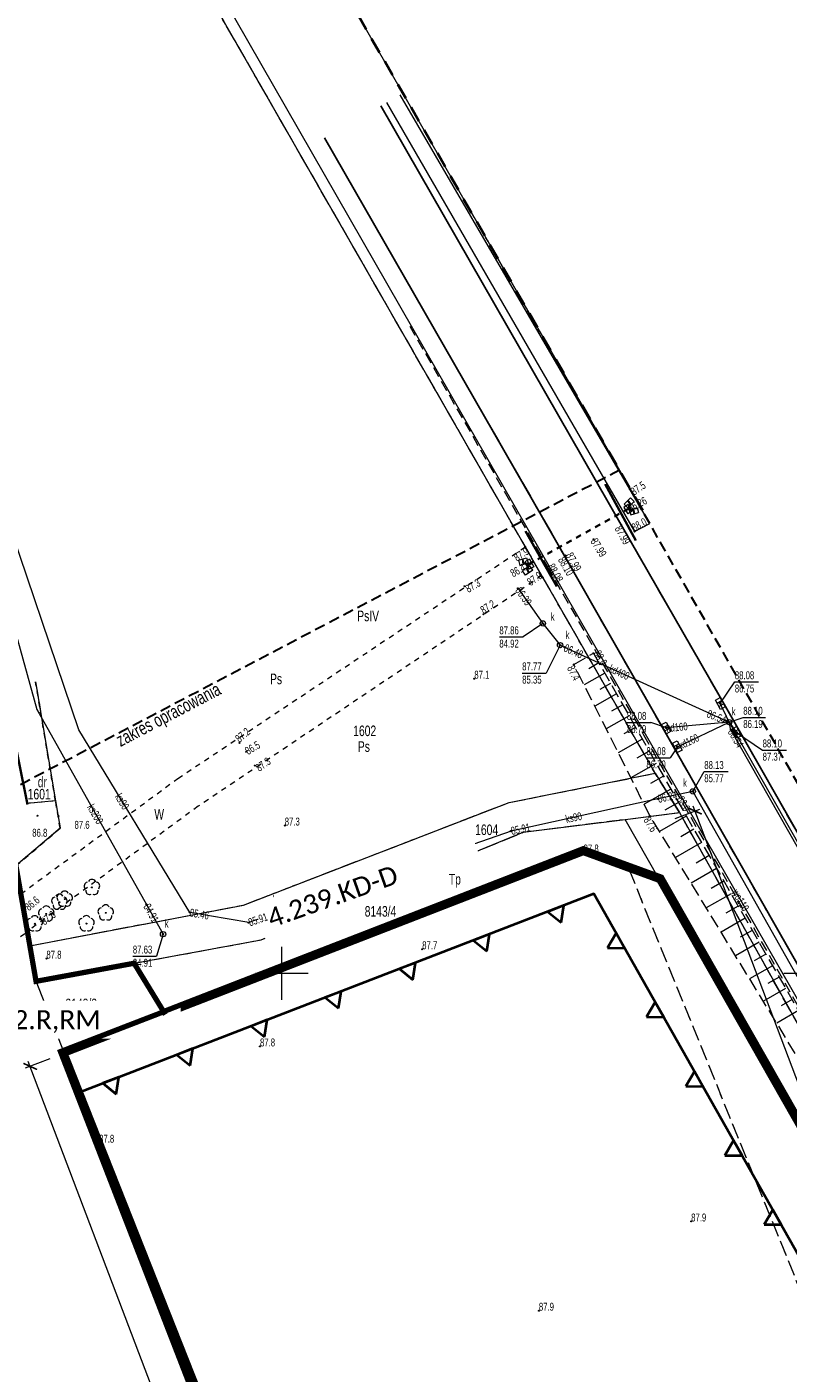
# Model space of a CAD drawing. Header units: millimetres. Extents: x 7429307 to 7429818, y 5776631 to 5777293.
# Tile 11 of 15: x 7429376 to 7429448, y 5777012 to 5777140. Entities that reach past the tile are written whole.
import ezdxf
from ezdxf.enums import TextEntityAlignment as Align

# ---------------------------------------------------------------- set-up
doc = ezdxf.new("R2010")
doc.units = ezdxf.units.MM
for name, pattern in [('1', [0]), ('2', [1.5, 1, -0.5]), ('2_1', [0]), ('2_OTKC', [1.5, 1, -0.5]), ('2_OTKJ', [2, 1.5, -0.5]), ('2_OTKK', [0]), ('2_OTKR', [0]), ('2_OTRK', [1.75, 1.25, -0.5]), ('2_OTRKG', [1.75, 1.25, -0.5]), ('3_SUKP', [0]), ('3_SUWP', [0]), ('GAO', [2.5, 1.5, -1]), ('GAZ', [2.5, 1, -0.4, 0.17, -0.35, 0.18, -0.4]), ('GUK', [2, 1.5, -0.5]), ('GUZ', [1, 0.5, -0.5])]:
    doc.linetypes.add(name, pattern=pattern)
for name, color, linetype, lineweight in [('0_MPZP', 212, 'Continuous', 40), ('0_wymiarowanie', 7, 'Continuous', 13), ('DZIALKI_L_0', 7, '1', 18), ('LINIE_L_0', 5, '2', 30), ('LINIE_L_1', 7, '1', 15), ('NUMERY_DZIALEK_T_0', 7, 'Continuous', 20), ('OPISY_T_0', 5, 'Continuous', 18), ('OTD_L_12', 7, 'Continuous', 18), ('OTK_L_0', 7, '2_OTKJ', 18), ('OTK_L_1', 7, '2_OTKK', 25), ('OTK_L_2', 7, '2_OTKC', 18), ('OTK_L_5', 7, 'Continuous', 18), ('OTK_L_8', 7, 'Continuous', 35), ('OTO_L_0', 7, 'Continuous', 35), ('OTR_L_1', 7, '2_OTRK', 18), ('OTR_T_0', 7, 'Continuous', 18), ('OTR_T_1', 7, 'Continuous', 18), ('SUWP_E_T_0', 5, 'Continuous', 0), ('SUWP_L_0', 5, '3_SUWP', 18)]:
    doc.layers.add(name, color=color, linetype=linetype, lineweight=lineweight)
for name, color, linetype, lineweight, true_color in [('0_ROZGRANICZAJACE', 7, '2', 35, 0x2f740a), ('GRANICE_L_0', 7, 'GAO', 40, 0x008000), ('KONTURY_L_0', 7, 'GUK', 18, 0x24bc24), ('NUMERY_KONTUROW_T_0', 7, 'Continuous', 20, 0x24bc24), ('NUMERY_UZYTKOW_T_0', 7, 'Continuous', 20, 0x008000), ('OTZ_T_0', 7, 'Continuous', 18, 0x008000), ('SUK_E_T_4', 7, 'Continuous', 0, 0x803300), ('SUK_T_1', 7, 'Continuous', 18, 0x803300), ('SUK_T_3', 7, 'Continuous', 18, 0x803300), ('SUKP_E_T_0', 7, 'Continuous', 0, 0x803300), ('SUKP_L_0', 7, '3_SUKP', 18, 0x803300), ('SUKR_T_0', 7, 'Continuous', 18, 0x803300), ('UZYTKI_L_0', 7, 'GUZ', 18, 0x008000)]:
    doc.layers.add(name, color=color, linetype=linetype, lineweight=lineweight, true_color=true_color)
doc.styles.add('BVP_arial', font='arial.ttf')
doc.styles.get("Standard").update_dxf_attribs({"font": 'arial.ttf'})
doc.dimstyles.new('instalacje BVP_500', dxfattribs={"dimtxt": 2, "dimasz": 1, "dimexe": 0.5, "dimexo": 1, "dimgap": 0.35, "dimtad": 1, "dimdec": 1, "dimzin": 1, "dimdsep": 46, "dimtxsty": 'BVP_arial', "dimblk": 'ARCHTICK', "dimcen": 0, "dimdle": 0.5, "dimclrd": 256, "dimclre": 256, "dimclrt": 256, "dimaunit": 1, "dimadec": 1, "dimazin": 0, "dimtfac": 1, "dimtofl": 0, "dimtmove": 1, "dimatfit": 3, "dimfxl": 2, "dimfxlon": 1, "dimtolj": 1, "dimlwd": 5, "dimlwe": 13, "dimarcsym": 0})

# ---------------------------------------------------------------- blocks, each defined once
blk = doc.blocks.new('linia zabudowy')
at = {"layer": '0_MPZP', "linetype": 'Continuous'}
blk.add_lwpolyline([(114.05, -295.04), (199.06, -246.69), (50.1, 15.15), (1.45, -3.73)], dxfattribs=at)
for points in [[(46.99, 12.44), (47.24, 14.04), (45.73, 13.46)], [(39.98, 9.72), (40.23, 11.32), (38.72, 10.73)], [(51.39, 10.05), (53, 10.04), (52.2, 11.45)], [(32.97, 7), (33.21, 8.6), (31.71, 8.01)], [(25.96, 4.28), (26.2, 5.88), (24.7, 5.29)], [(55.11, 3.52), (56.72, 3.51), (55.92, 4.91)], [(18.95, 1.56), (19.19, 3.16), (17.68, 2.57)], [(11.93, -1.16), (12.18, 0.44), (10.67, -0.15)], [(4.92, -3.88), (5.17, -2.28), (3.66, -2.87)], [(58.83, -3.02), (60.44, -3.03), (59.64, -1.62)], [(62.54, -9.56), (64.16, -9.57), (63.36, -8.16)], [(66.26, -16.09), (67.88, -16.1), (67.08, -14.7)]]:
    blk.add_lwpolyline(points, close=True, dxfattribs=at)
blk = doc.blocks.new('_ArchTick')
at = {"color": 0, "linetype": 'ByBlock', "const_width": 0.15}
blk.add_lwpolyline([(-0.5, -0.5), (0.5, 0.5)], dxfattribs=at)
blk = doc.blocks.new('*D14')
at = {"layer": '0_wymiarowanie', "lineweight": 13}
for p, q in [((7429378.06, 5777041.9), (7429375.72, 5777041.01)), ((7429407.5, 5776964.24), (7429405.16, 5776963.36))]:
    blk.add_line(p, q, dxfattribs=at)
at = {"layer": '0_wymiarowanie', "lineweight": 5}
blk.add_line((7429405.81, 5776963.07), (7429376.01, 5777041.66), dxfattribs=at)
at = {"layer": 'Defpoints', "color": 0}
for p in [(7429379.44, 5777042.42), (7429376.19, 5777041.19), (7429415.53, 5776967.29)]:
    blk.add_point(p, dxfattribs=at)
at = {"layer": '0_wymiarowanie', "lineweight": 5}
for p, rotation in [((7429376.19, 5777041.19), 110.7639491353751), ((7429405.63, 5776963.53), 290.7639491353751)]:
    blk.add_blockref('_ArchTick', p, dxfattribs=dict(at, rotation=rotation))
at = {"layer": '0_wymiarowanie', "insert": (7429392.19, 5777002.85), "char_height": 2, "attachment_point": 5, "rotation": 290.7639, "style": 'BVP_arial'}
blk.add_mtext('\\A1;83.0', dxfattribs=at)
blk = doc.blocks.new('*D22')
at = {"layer": '0_wymiarowanie', "lineweight": 5}
blk.add_line((7429468.8, 5776986.95), (7429438.91, 5777065.81), dxfattribs=at)
at = {"layer": '0_wymiarowanie', "lineweight": 13}
for p, q in [((7429437.22, 5777064.64), (7429439.55, 5777065.52)), ((7429466.76, 5776986.71), (7429469.09, 5776987.59))]:
    blk.add_line(p, q, dxfattribs=at)
at = {"layer": 'Defpoints', "color": 0}
for p in [(7429439.09, 5777065.35), (7429425.48, 5777060.19), (7429455.02, 5776982.26)]:
    blk.add_point(p, dxfattribs=at)
at = {"layer": '0_wymiarowanie', "lineweight": 5}
for p, rotation in [((7429439.09, 5777065.35), 110.7606294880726), ((7429468.63, 5776987.42), 290.7606294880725)]:
    blk.add_blockref('_ArchTick', p, dxfattribs=dict(at, rotation=rotation))
at = {"layer": '0_wymiarowanie', "insert": (7429455.14, 5777026.87), "char_height": 2, "attachment_point": 5, "rotation": 290.7606, "style": 'BVP_arial'}
blk.add_mtext('\\A1;83.3', dxfattribs=at)
blk = doc.blocks.new('3_OTRN')
at = {"linetype": 'Continuous'}
blk.add_circle((0, 0), 0.045, dxfattribs=at)
blk = doc.blocks.new('3_OTRS')
at = {"linetype": 'Continuous'}
blk.add_circle((0, 0), 0.045, dxfattribs=at)
blk = doc.blocks.new('3_OTZL')
at = {"linetype": 'Continuous'}
blk.add_circle((0, 0), 0.045, dxfattribs=at)
for centre, start, end in [((-0.36, 0.12), 102.1445, 221.86), ((0, 0.38), 30.1401, 149.8599), ((0.36, 0.12), 318.14, 77.8555), ((-0.22, -0.3), 174.1482, 293.8542), ((0.22, -0.3), 246.1458, 5.8518)]:
    blk.add_arc(centre, 0.375, start, end, dxfattribs=at)
blk = doc.blocks.new('4_SUKK')
at = {"linetype": 'Continuous'}
for p, q in [((-0.5, -0.25), (-0.5, 0.25)), ((-0.5, 0.25), (0.5, 0.25)), ((-0.175, 0.25), (-0.175, -0.25)), ((0.175, 0.25), (0.175, -0.25)), ((0.5, 0.25), (0.5, -0.25)), ((0.5, -0.25), (-0.5, -0.25))]:
    blk.add_line(p, q, dxfattribs=at)
blk = doc.blocks.new('4_SUKS')
at = {"linetype": 'Continuous'}
blk.add_circle((0, 0), 0.25, dxfattribs=at)
blk = doc.blocks.new('4_SUPS')
at = {"linetype": 'Continuous'}
blk.add_circle((0, 0), 0.0625, dxfattribs=at)
blk = doc.blocks.new('mapa')
at = {"layer": 'DZIALKI_L_0', "linetype": '1'}
for p, q in [((-217.76, 359.81), (-346.12, 583.56)), ((-218.95, 384.66), (-252.44, 442.95)), ((-276.4, 368.48), (-274.5, 357.2)), ((-231.58, 357.05), (-217.76, 359.81)), ((-217.76, 359.81), (-215.45, 356.1)), ((-274.5, 357.2), (-277.23, 356.95)), ((-274.5, 357.2), (-274.07, 354.61)), ((-256.71, 347.35), (-231.58, 357.05)), ((-230.27, 354.23), (-220.62, 355.45)), ((-220.62, 355.45), (-215.45, 356.1)), ((-217.37, 349.73), (-220.62, 355.45)), ((-215.45, 356.1), (-151.28, 241.19)), ((-274.07, 354.61), (-278.25, 351.06)), ((-255.06, 344.05), (-230.27, 354.23)), ((-264.11, 336.99), (-224.5, 352.28)), ((-224.5, 352.28), (-217.37, 349.73)), ((-278.25, 351.06), (-276.93, 343.49)), ((-217.37, 349.73), (-68.5, 88.45)), ((-276.93, 343.49), (-256.71, 347.35)), ((-267.07, 341.84), (-255.06, 344.05)), ((-276.93, 343.49), (-276.35, 340.13)), ((-276.35, 340.13), (-267.07, 341.84)), ((-264.11, 336.99), (-267.07, 341.84)), ((-273.65, 333.31), (-276.35, 340.13)), ((-273.65, 333.31), (-264.11, 336.99)), ((-220.58, 199.28), (-273.65, 333.31))]:
    blk.add_line(p, q, dxfattribs=at)
at = {"layer": 'GRANICE_L_0', "linetype": 'GAO'}
blk.add_line((-218.95, 384.66), (-252.44, 442.95), dxfattribs=at)
blk.add_line((-218.95, 384.66), (-252.44, 442.95), dxfattribs=at)
at = {"layer": 'KONTURY_L_0', "linetype": 'GUK'}
for p, q in [((-217.76, 359.81), (-346.12, 583.56)), ((-218.95, 384.66), (-235.12, 412.81)), ((-276.4, 368.48), (-274.51, 357.2)), ((-231.58, 357.05), (-217.76, 359.81)), ((-215.45, 356.1), (-217.76, 359.81)), ((-274.51, 357.2), (-274.07, 354.61)), ((-256.71, 347.35), (-231.58, 357.05)), ((-222.1, 355.27), (-215.45, 356.1)), ((-151.28, 241.19), (-215.45, 356.1)), ((-274.07, 354.61), (-278.25, 351.06)), ((-247.02, 347.36), (-230.27, 354.23)), ((-230.27, 354.23), (-222.1, 355.27)), ((-224.5, 352.28), (-264.11, 336.99)), ((-220.27, 350.77), (-224.5, 352.28)), ((-217.37, 349.73), (-220.27, 350.77)), ((-220.27, 350.77), (-154.95, 190.22)), ((-131.66, 199.3), (-217.37, 349.73)), ((-277.79, 348.41), (-277.17, 344.85)), ((-276.93, 343.49), (-256.71, 347.35)), ((-255.06, 344.05), (-247.02, 347.36)), ((-277.17, 344.85), (-276.93, 343.49)), ((-267.07, 341.84), (-255.06, 344.05)), ((-276.93, 343.49), (-276.35, 340.13)), ((-276.35, 340.13), (-267.07, 341.84)), ((-264.11, 336.99), (-267.07, 341.84))]:
    blk.add_line(p, q, dxfattribs=at)
at = {"layer": 'LINIE_L_0', "linetype": '2'}
for p, q in [((-221.15, 388.48), (-304.51, 344.72)), ((-35.6, 62.83), (-221.15, 388.48))]:
    blk.add_line(p, q, dxfattribs=at)
at = {"layer": 'LINIE_L_1', "linetype": '1'}
for p, q in [((-253.09, 338.39), (-253.09, 343.39)), ((-255.59, 340.89), (-250.59, 340.89)), ((-205.59, 340.89), (-200.59, 340.89))]:
    blk.add_line(p, q, dxfattribs=at)
at = {"layer": 'OTD_L_12'}
for p, q in [((-220.31, 385.23), (-220.74, 384.97)), ((-220.74, 384.97), (-220.36, 384.35)), ((-220.1, 385.87), (-220.7, 385.28)), ((-220.35, 384.93), (-220.7, 385.28)), ((-220.58, 384.73), (-220.12, 384.92)), ((-220.55, 384.66), (-220.08, 384.86)), ((-220.4, 385.58), (-220.11, 385.16)), ((-219.75, 385.52), (-220.35, 384.93)), ((-220.34, 385.64), (-220.05, 385.22)), ((-220.31, 385.23), (-219.93, 384.61)), ((-220.22, 384.72), (-219.48, 384.96)), ((-220.22, 384.72), (-220.07, 384.25)), ((-219.75, 385.52), (-220.1, 385.87)), ((-219.77, 384.34), (-219.85, 384.84)), ((-219.7, 384.37), (-219.78, 384.87)), ((-219.48, 384.96), (-219.33, 384.49)), ((-219.93, 384.61), (-220.36, 384.35)), ((-220.07, 384.25), (-219.33, 384.49)), ((-230.71, 379.96), (-229.95, 380.19)), ((-230.71, 379.96), (-230.56, 379.48)), ((-230.56, 379.48), (-229.8, 379.71)), ((-230.26, 379.58), (-230.33, 380.08)), ((-230.18, 379.6), (-230.25, 380.1)), ((-229.65, 380.07), (-230.09, 379.83)), ((-230.09, 379.83), (-229.7, 379.12)), ((-229.95, 380.19), (-229.8, 379.71)), ((-229.94, 379.55), (-229.46, 379.72)), ((-229.9, 379.48), (-229.42, 379.65)), ((-229.65, 380.07), (-229.26, 379.36)), ((-229.62, 379.45), (-230.31, 378.98)), ((-230.03, 378.57), (-230.31, 378.98)), ((-229.34, 379.04), (-230.03, 378.57)), ((-229.97, 379.22), (-229.76, 378.76)), ((-229.9, 379.26), (-229.69, 378.8)), ((-229.26, 379.36), (-229.7, 379.12)), ((-229.34, 379.04), (-229.62, 379.45))]:
    blk.add_line(p, q, dxfattribs=at)
at = {"layer": 'OTK_L_0', "linetype": '2_OTKJ'}
for p, q in [((-220.98, 383.33), (-243.71, 422.96)), ((-234.31, 394.26), (-226.34, 380.38)), ((-211.75, 367.23), (-220.98, 383.33)), ((-226.34, 380.38), (-217.2, 364.35)), ((-184.73, 319.88), (-211.75, 367.23)), ((-217.2, 364.35), (-190.14, 316.87))]:
    blk.add_line(p, q, dxfattribs=at)
at = {"layer": 'OTK_L_1', "linetype": '2_OTKK'}
for p, q in [((-243.71, 422.96), (-220.98, 383.33)), ((-226.34, 380.38), (-249.05, 419.92)), ((-220.98, 383.33), (-211.75, 367.23)), ((-217.2, 364.35), (-226.34, 380.38)), ((-211.75, 367.23), (-184.73, 319.88)), ((-190.14, 316.87), (-217.2, 364.35))]:
    blk.add_line(p, q, dxfattribs=at)
at = {"layer": 'OTK_L_2', "linetype": '2_OTKC'}
for p, q in [((-240.99, 402.12), (-227.99, 379.38)), ((-226.34, 380.38), (-234.31, 394.26)), ((-217.2, 364.35), (-226.34, 380.38)), ((-227.99, 379.38), (-218.86, 363.44)), ((-190.14, 316.87), (-217.2, 364.35)), ((-218.86, 363.44), (-216.69, 359.61)), ((-216.69, 359.61), (-215.15, 356.95)), ((-215.15, 356.95), (-191.82, 315.93))]:
    blk.add_line(p, q, dxfattribs=at)
at = {"layer": 'OTK_L_5', "linetype": '2_OTKR'}
for p, q in [((-243.2, 423.27), (-219.73, 382.68)), ((-220.18, 386.7), (-241.9, 424)), ((-218.26, 383.46), (-220.18, 386.7)), ((-219.73, 382.68), (-218.26, 383.46))]:
    blk.add_line(p, q, dxfattribs=at)
at = {"layer": 'OTK_L_8', "linetype": '2_OTKJ'}
for p, q in [((-220.71, 384.61), (-220.27, 384.85)), ((-220.27, 384.85), (-220.14, 385.33)), ((-220.27, 384.85), (-219.8, 384.72)), ((-222.52, 383.6), (-222.07, 383.85)), ((-221.62, 384.11), (-221.16, 384.36)), ((-225.25, 382.09), (-224.79, 382.34)), ((-224.34, 382.59), (-223.89, 382.84)), ((-223.43, 383.1), (-222.98, 383.35)), ((-227.97, 380.57), (-227.51, 380.83)), ((-227.06, 381.08), (-226.61, 381.33)), ((-226.15, 381.58), (-225.7, 381.84)), ((-230.26, 379.7), (-229.78, 379.56)), ((-229.92, 379.09), (-229.78, 379.56)), ((-229.78, 379.56), (-229.33, 379.82)), ((-228.88, 380.07), (-228.42, 380.32))]:
    blk.add_line(p, q, dxfattribs=at)
at = {"layer": 'OTO_L_0'}
for p, q in [((-219.59, 381.85), (-222.5, 387.16)), ((-230.04, 382.73), (-227.06, 377.49)), ((-277.16, 356.86), (-278.64, 364.22))]:
    blk.add_line(p, q, dxfattribs=at)
at = {"layer": 'OTR_L_1', "linetype": '2_OTRK'}
for p, q in [((-225.46, 370.11), (-223.61, 371.17)), ((-218.26, 355.78), (-225.46, 370.11)), ((-199.95, 325.85), (-218.26, 355.78))]:
    blk.add_line(p, q, dxfattribs=at)
at = {"layer": 'OTR_L_1', "linetype": '2_OTRKG'}
for p, q in [((-223.61, 371.17), (-215.75, 357.37)), ((-215.75, 357.37), (-198.23, 326.99))]:
    blk.add_line(p, q, dxfattribs=at)
at = {"layer": 'OTR_L_1', "linetype": '2_1'}
for p, q in [((-223.09, 370.25), (-224.04, 369.71)), ((-222.54, 369.3), (-224.49, 368.19)), ((-221.99, 368.32), (-222.99, 367.75)), ((-221.42, 367.32), (-223.47, 366.15)), ((-220.83, 366.29), (-221.89, 365.69)), ((-220.23, 365.24), (-222.4, 364.01)), ((-218.99, 363.05), (-221.26, 361.75)), ((-219.62, 364.16), (-220.73, 363.53)), ((-218.34, 361.91), (-219.51, 361.25)), ((-217.67, 360.74), (-220.07, 359.38)), ((-216.99, 359.55), (-218.22, 358.85)), ((-216.29, 358.32), (-218.81, 356.88)), ((-215.57, 357.06), (-216.85, 356.32)), ((-214.83, 355.77), (-217.36, 354.31)), ((-214.1, 354.51), (-215.35, 353.79)), ((-213.38, 353.26), (-215.85, 351.83)), ((-212.67, 352.02), (-213.88, 351.32)), ((-211.96, 350.8), (-214.37, 349.42)), ((-211.27, 349.6), (-212.46, 348.92)), ((-210.59, 348.42), (-212.93, 347.07)), ((-209.91, 347.24), (-211.07, 346.58)), ((-209.25, 346.09), (-211.53, 344.77)), ((-208.59, 344.95), (-209.71, 344.3)), ((-207.94, 343.82), (-210.16, 342.54)), ((-207.3, 342.71), (-208.39, 342.08)), ((-206.66, 341.61), (-208.83, 340.36)), ((-206.04, 340.53), (-207.11, 339.91)), ((-205.42, 339.46), (-207.53, 338.24)), ((-204.81, 338.41), (-205.86, 337.81)), ((-204.21, 337.36), (-206.27, 336.18))]:
    blk.add_line(p, q, dxfattribs=at)
blk.add_point((-223.61, 371.17), dxfattribs=at)
at = {"layer": 'SUKP_L_0', "linetype": '3_SUKP'}
for p, q in [((-284.91, 396.92), (-277.19, 369.16)), ((-272.31, 363.92), (-283.36, 396.39)), ((-230.74, 377.31), (-228.4, 373.99)), ((-228.4, 373.99), (-226.77, 371.94)), ((-226.77, 371.94), (-226.34, 371.74)), ((-226.34, 371.74), (-210.76, 364.65)), ((-277.19, 369.16), (-276.27, 365.84)), ((-276.27, 365.84), (-276.06, 365.47)), ((-211.01, 365.18), (-211.61, 366.41)), ((-276.06, 365.47), (-265.9, 347.39)), ((-210.76, 364.65), (-216.71, 364.1)), ((-215.67, 362.33), (-210.76, 364.65)), ((-210.76, 364.65), (-211.01, 365.18)), ((-210.61, 363.92), (-210.76, 364.65)), ((-210.76, 364.65), (-210.06, 363.68)), ((-210.76, 364.65), (-185.93, 320.95)), ((-261.8, 346.65), (-272.31, 363.92)), ((-186.55, 321.51), (-210.61, 363.92)), ((-214.21, 358.1), (-217.51, 357.38)), ((-214.21, 358.1), (-164.28, 269.51)), ((-217.51, 357.38), (-231.4, 354.34)), ((-231.4, 354.34), (-256.22, 345.68)), ((-265.9, 347.39), (-264.33, 344.59)), ((-256.22, 345.68), (-261.8, 346.65))]:
    blk.add_line(p, q, dxfattribs=at)
at = {"layer": 'SUKR_T_0', "linetype": 'Continuous', "lineweight": 0}
for p, q in [((-228.4, 373.99), (-230.25, 372.71)), ((-232.51, 372.71), (-230.25, 372.71)), ((-226.77, 371.94), (-228.09, 369.3)), ((-230.35, 369.3), (-228.09, 369.3)), ((-211.61, 366.41), (-210.23, 368.46)), ((-210.23, 368.46), (-207.98, 368.46)), ((-220.44, 364.62), (-218.18, 364.62)), ((-216.71, 364.1), (-218.18, 364.62)), ((-210.76, 364.65), (-209.43, 365.1)), ((-209.43, 365.1), (-207.32, 365.1)), ((-210.06, 363.68), (-207.6, 362.01)), ((-215.67, 362.33), (-216.34, 361.28)), ((-207.6, 362.01), (-205.35, 362.01)), ((-218.6, 361.28), (-216.34, 361.28)), ((-214.21, 358.1), (-213.12, 359.97)), ((-213.12, 359.97), (-210.87, 359.97)), ((-264.33, 344.59), (-264.96, 342.51)), ((-267.19, 342.51), (-264.96, 342.51))]:
    blk.add_line(p, q, dxfattribs=at)
at = {"layer": 'SUWP_L_0', "linetype": '3_SUWP'}
blk.add_line((-274.08, 460.09), (-202.38, 335.06), dxfattribs=at)
at = {"layer": 'UZYTKI_L_0', "linetype": 'GUZ'}
for p, q in [((-230.05, 381.23), (-346.12, 583.56)), ((-220.12, 386.7), (-235.12, 412.81)), ((-218.95, 384.66), (-220.12, 386.7)), ((-262.92, 359.33), (-230.05, 381.23)), ((-228.49, 378.51), (-230.05, 381.23)), ((-228.49, 378.51), (-261.01, 356.69)), ((-217.76, 359.81), (-228.49, 378.51)), ((-274.51, 357.2), (-276.4, 368.48)), ((-277.79, 348.41), (-262.92, 359.33)), ((-231.58, 357.05), (-217.76, 359.81)), ((-215.45, 356.1), (-217.76, 359.81)), ((-274.51, 357.2), (-277.23, 356.95)), ((-261.01, 356.69), (-277.17, 344.85)), ((-274.07, 354.61), (-274.51, 357.2)), ((-256.71, 347.35), (-231.58, 357.05)), ((-222.1, 355.27), (-215.45, 356.1)), ((-151.28, 241.19), (-215.45, 356.1)), ((-278.25, 351.06), (-274.07, 354.61)), ((-247.02, 347.36), (-230.27, 354.23)), ((-230.27, 354.23), (-222.1, 355.27)), ((-224.5, 352.28), (-264.11, 336.99)), ((-220.27, 350.77), (-224.5, 352.28)), ((-217.37, 349.73), (-220.27, 350.77)), ((-220.27, 350.77), (-154.95, 190.22)), ((-131.66, 199.3), (-217.37, 349.73)), ((-276.93, 343.49), (-256.71, 347.35)), ((-255.06, 344.05), (-247.02, 347.36)), ((-289.12, 336.09), (-277.17, 344.85)), ((-277.17, 344.85), (-276.93, 343.49)), ((-267.07, 341.84), (-255.06, 344.05)), ((-276.93, 343.49), (-276.35, 340.13)), ((-276.35, 340.13), (-267.07, 341.84)), ((-264.11, 336.99), (-267.07, 341.84))]:
    blk.add_line(p, q, dxfattribs=at)
at = {"layer": 'OTR_T_0'}
for p in [(-220.27, 384.85), (-220.98, 383.33), (-223.6, 381.95), (-229.78, 379.56), (-226.34, 380.38), (-226.25, 380.43), (-227.99, 379.38)]:
    blk.add_blockref('3_OTRS', p, dxfattribs=at)
at = {"layer": 'OTR_T_1'}
for p in [(-220.18, 386.7), (-219.73, 382.68), (-230.07, 381.25), (-228.39, 378.33), (-235.82, 377.51), (-234, 374.86), (-223.61, 371.17), (-225.46, 370.11), (-234.88, 368.76), (-257.11, 362.68), (-256.48, 361.85), (-255.66, 360.54), (-215.75, 357.37), (-276.22, 355.79), (-274.22, 355.76), (-218.26, 355.78), (-252.82, 354.87), (-224.54, 352.32), (-276, 346), (-239.81, 343.17), (-275.37, 342.28), (-255.16, 333.97), (-270.38, 324.86), (-214.36, 317.41), (-228.77, 308.97)]:
    blk.add_blockref('3_OTRN', p, dxfattribs=at)
at = {"layer": 'OTZ_T_0'}
for p in [(-271.06, 349.02), (-274.14, 347.62), (-273.64, 347.91), (-275.38, 346.51), (-269.76, 346.61), (-276.47, 345.58), (-271.58, 345.59)]:
    blk.add_blockref('3_OTZL', p, dxfattribs=at)
at = {"layer": 'SUK_T_1', "rotation": 118.8800062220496}
for p in [(-211.61, 366.41), (-216.71, 364.1), (-210.06, 363.68), (-215.67, 362.33)]:
    blk.add_blockref('4_SUKK', p, dxfattribs=at)
at = {"layer": 'SUK_T_3'}
for p in [(-228.4, 373.99), (-226.77, 371.94), (-210.76, 364.65), (-214.21, 358.1), (-264.33, 344.59)]:
    blk.add_blockref('4_SUKS', p, dxfattribs=at)
at = {"layer": 'SUKR_T_0'}
for p in [(-230.74, 377.31), (-228.4, 373.99), (-226.77, 371.94), (-226.34, 371.74), (-211.61, 366.41), (-211.12, 364.81), (-210.76, 364.65), (-216.71, 364.1), (-210.61, 363.92), (-210.06, 363.68), (-215.67, 362.33), (-214.21, 358.1), (-217.51, 357.38), (-231.4, 354.34), (-265.9, 347.39), (-261.8, 346.65), (-256.22, 345.68), (-264.33, 344.59)]:
    blk.add_blockref('4_SUPS', p, dxfattribs=at)
at = {"layer": 'NUMERY_DZIALEK_T_0', "width": 0.7}
for s, p in [('1602', (-246.34, 364.33)), ('1601', (-277.14, 358.34)), ('1604', (-234.8, 354.97)), ('8143/4', (-245.25, 347.25)), ('8143/3', (-273.57, 338.49))]:
    blk.add_text(s, height=1, dxfattribs=at).set_placement(p, align=Align.TOP_LEFT)
at = {"layer": 'NUMERY_KONTUROW_T_0', "width": 0.7}
blk.add_text('PsIV', height=1, dxfattribs=at).set_placement((-245.96, 375.2), align=Align.TOP_LEFT)
at = {"layer": 'NUMERY_UZYTKOW_T_0', "width": 0.7}
for s, p in [('Ps', (-254.21, 368.24)), ('dr', (-276.19, 358.49)), ('W', (-265.16, 355.44))]:
    blk.add_text(s, height=1, dxfattribs=at).set_placement(p)
for s, p in [('Ps', (-245.9, 362.84)), ('Tp', (-237.29, 350.29)), ('dr', (-254.33, 348.23))]:
    blk.add_text(s, height=1, dxfattribs=at).set_placement(p, align=Align.TOP_LEFT)
at = {"layer": 'OPISY_T_0', "width": 0.7}
blk.add_text('zakres opracowania', height=1.25, rotation=27.6929, dxfattribs=at).set_placement((-268.94, 363.4), align=Align.TOP_LEFT)
at = {"layer": 'OTR_T_0', "lineweight": 9, "width": 0.7}
for s, rotation, p in [('86.26', 27.25, (-220.27, 384.85)), ('87.99', 301.91, (-223.6, 381.95))]:
    blk.add_text(s, height=0.75, rotation=rotation, dxfattribs=at).set_placement(p, align=Align.MIDDLE_LEFT)
for s, rotation, p in [('87.99', 299.83, (-220.98, 383.33)), ('88.10', 299.69, (-226.34, 380.38))]:
    blk.add_text(s, height=0.75, rotation=rotation, dxfattribs=at).set_placement(p, align=Align.TOP_LEFT)
blk.add_text('86.43', height=0.75, rotation=29.09, dxfattribs=at).set_placement((-229.78, 379.56), align=Align.MIDDLE_RIGHT)
for s, rotation, p in [('88.08', 299.8, (-227.99, 379.38)), ('87.99', 299.58, (-226.25, 380.43))]:
    blk.add_text(s, height=0.75, rotation=rotation, dxfattribs=at).set_placement(p)
at = {"layer": 'OTR_T_1', "lineweight": 9, "width": 0.7}
for s, rotation, p in [('87.5', 33.59, (-220.18, 386.7)), ('87.3', 30.95, (-235.82, 377.51)), ('87.4', 296.6769, (-225.46, 370.11)), ('87.3', 35.91, (-255.66, 360.54)), ('87.6', 301.4567, (-218.26, 355.78)), ('87.6', 37.09, (-276, 346))]:
    blk.add_text(s, height=0.75, rotation=rotation, dxfattribs=at).set_placement(p, align=Align.TOP_LEFT)
for s, rotation, p in [('88.0', 28.08, (-219.73, 382.68)), ('87.2', 32.64, (-234, 374.86)), ('88.0', 299.6643, (-223.61, 371.17)), ('87.2', 40.01, (-257.11, 362.68)), ('88.0', 299.9718, (-215.75, 357.37))]:
    blk.add_text(s, height=0.75, rotation=rotation, dxfattribs=at).set_placement(p)
blk.add_text('87.9', height=0.75, rotation=33.09, dxfattribs=at).set_placement((-230.05, 381.23), align=Align.TOP_RIGHT)
blk.add_text('87.9', height=0.75, rotation=35.28, dxfattribs=at).set_placement((-228.39, 378.33), align=Align.RIGHT)
for s, p in [('87.1', (-234.88, 368.76)), ('87.3', (-252.82, 354.87)), ('87.8', (-224.54, 352.32)), ('87.7', (-239.81, 343.17)), ('87.8', (-275.37, 342.28)), ('87.8', (-255.16, 333.97)), ('87.8', (-270.38, 324.86)), ('87.9', (-214.36, 317.41)), ('87.9', (-228.77, 308.97))]:
    blk.add_text(s, height=0.75, dxfattribs=at).set_placement(p)
for s, rotation, p in [('86.5', 31.31, (-256.48, 361.85)), ('86.6', 39.52, (-277.27, 347.05))]:
    blk.add_text(s, height=0.75, rotation=rotation, dxfattribs=at).set_placement(p, align=Align.MIDDLE_LEFT)
for s, p in [('86.8', (-276.71, 354.56)), ('87.6', (-272.71, 355.31))]:
    blk.add_text(s, height=0.75, dxfattribs=at).set_placement(p, align=Align.TOP_LEFT)
at = {"layer": 'SUK_E_T_4', "lineweight": 9, "width": 0.7}
for p in [(-227.65, 374.25), (-226.24, 372.53), (-210.53, 365.28), (-215.13, 358.54), (-264.18, 345.22)]:
    blk.add_text('k', height=0.75, dxfattribs=at).set_placement(p)
at = {"layer": 'SUKP_E_T_0', "lineweight": 9, "width": 0.7}
for s, rotation, p in [('kd400', 335.53, (-221.16, 369.38)), ('kd160', 5.28, (-215.7, 364.19)), ('kd160', 25.29, (-214.61, 362.83)), ('ks90', 301.32, (-268.19, 357.15)), ('ks200', 299.33, (-270.72, 355.96)), ('ks90', 12.35, (-225.48, 355.64))]:
    blk.add_text(s, height=0.75, rotation=rotation, dxfattribs=at).set_placement(p, align=Align.MIDDLE)
at = {"layer": 'SUKR_T_0', "lineweight": 9, "width": 0.7}
for s, rotation, p in [('86.39', 305.18, (-230.74, 377.31)), ('86.48', 336, (-226.34, 371.74)), ('86.54', 300.69, (-210.61, 363.92)), ('86.24', 12.37, (-217.51, 357.38)), ('85.91', 12.37, (-231.4, 354.34)), ('84.91', 299.33, (-265.9, 347.39)), ('85.46', 350.14, (-261.8, 346.65)), ('85.91', 18.89, (-256.22, 345.68))]:
    blk.add_text(s, height=0.75, rotation=rotation, dxfattribs=at).set_placement(p, align=Align.MIDDLE_LEFT)
for s, p in [('87.86', (-232.51, 373.71)), ('84.92', (-232.51, 372.46)), ('87.77', (-230.35, 370.3)), ('88.08', (-210.23, 369.46)), ('85.35', (-230.35, 369.05)), ('86.75', (-210.23, 368.21)), ('88.08', (-220.44, 365.62)), ('88.10', (-209.43, 366.1)), ('86.79', (-220.44, 364.37)), ('86.19', (-209.43, 364.85)), ('88.10', (-207.6, 363.01)), ('88.08', (-218.6, 362.28)), ('87.37', (-207.6, 361.76)), ('86.70', (-218.6, 361.03)), ('88.13', (-213.12, 360.97)), ('85.77', (-213.12, 359.72)), ('87.63', (-267.19, 343.51)), ('84.91', (-267.19, 342.26))]:
    blk.add_text(s, height=0.75, dxfattribs=at).set_placement(p, align=Align.TOP_LEFT)
blk.add_text('86.54', height=0.75, rotation=337.81, dxfattribs=at).set_placement((-211.12, 364.81), align=Align.MIDDLE_RIGHT)
at = {"layer": 'SUWP_E_T_0', "lineweight": 9, "width": 0.7}
blk.add_text('wo110', height=0.75, rotation=299.83, dxfattribs=at).set_placement((-209.69, 347.81), align=Align.MIDDLE)

msp = doc.modelspace()

# ---------------------------------------------------------------- linework, layer by layer
at = {"layer": '0_MPZP', "linetype": 'GAZ', "const_width": 0.6}
msp.add_lwpolyline([(7429496.41, 5776739.84), (7429582.27, 5776788.67), (7429584.52, 5776797.29), (7429435.72, 5777058.84), (7429428.53, 5777061.47), (7429379.44, 5777042.42), (7429432.99, 5776907.13)], close=True, dxfattribs=at)

# ---------------------------------------------------------------- block references
at = {"layer": '0_MPZP', "linetype": 'Continuous', "rotation": 359.8719634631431}
msp.add_blockref('linia zabudowy', (7429379.4, 5777042.47), dxfattribs=at)
at = {"layer": 'DZIALKI_L_0', "linetype": 'Continuous'}
msp.add_blockref('mapa', (7429653.09, 5776709.11), dxfattribs=at)

# ---------------------------------------------------------------- dimensions: what is measured, and where the dimension line sits
at = {"layer": '0_wymiarowanie'}
for base, p1, p2, angle, picture, middle in [((7429439.09, 5777065.35), (7429455.02, 5776982.26), (7429425.48, 5777060.19), 290.7606, '*D22', (7429455.14, 5777026.87)), ((7429376.19, 5777041.19), (7429415.53, 5776967.29), (7429379.44, 5777042.42), 290.7639, '*D14', (7429392.19, 5777002.85))]:
    dim = msp.add_linear_dim(base=base, p1=p1, p2=p2, angle=angle, dimstyle='instalacje BVP_500', dxfattribs=at)
    dim.commit()
    dim.dimension.update_dxf_attribs({"geometry": picture, "text_midpoint": middle})

# ---------------------------------------------------------------- next in the draw order: texts
at = {"layer": '0_ROZGRANICZAJACE', "ltscale": 5, "insert": (7429398.43, 5777055.98), "char_height": 1.8, "width": 19.9116, "attachment_point": 1, "rotation": 19.5286, "bg_fill": 2}
msp.add_mtext('{\\fCalibri|b0|i0|c238|p0;4.239.KD-D}', dxfattribs=at)
at = {"layer": '0_ROZGRANICZAJACE', "ltscale": 5, "insert": (7429369.61, 5777046.51), "char_height": 1.8, "width": 19.9116, "attachment_point": 1, "bg_fill": 2}
msp.add_mtext('{\\fCalibri|b0|i0|c238|p0;4.262.R,RM}', dxfattribs=at)

# ---------------------------------------------------------------- next in the draw order: linework, layer by layer
at = {"layer": '0_ROZGRANICZAJACE', "ltscale": 2, "const_width": 0.5}
for points in [[(7429388.86, 5777046.4), (7429428.52, 5777061.79), (7429435.92, 5777059.09), (7429468.17, 5777002.49), (7429584.91, 5776797.6), (7429582.53, 5776788.47), (7429496.56, 5776739.58)], [(7429388.98, 5777046.1), (7429386.02, 5777050.95), (7429376.74, 5777049.24), (7429374.84, 5777060.17), (7429370.52, 5777056.75), (7429369.03, 5777060.7)], [(7429388.87, 5777046.38), (7429379.05, 5777042.59), (7429473.91, 5776798.09)]]:
    msp.add_lwpolyline(points, dxfattribs=at)

doc.saveas('drawing.dxf')
